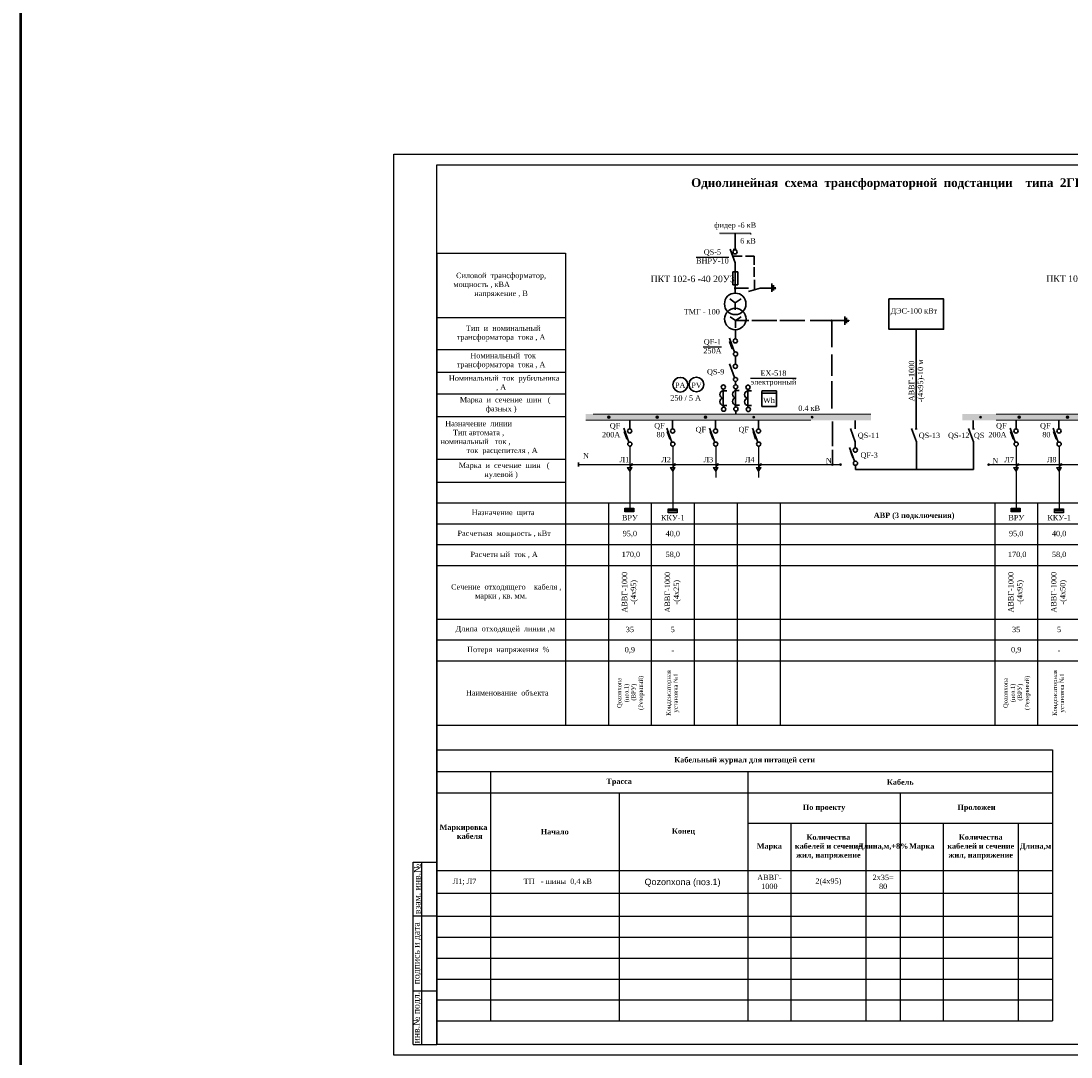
# Model space of a CAD drawing. Extents: x 352696 to 405256, y 4162769 to 4241487.
# Tile 74 of 148: x 403781 to 404271, y 4239530 to 4240013. Entities that reach past the tile are written whole.
import ezdxf

# ---------------------------------------------------------------- set-up
doc = ezdxf.new("R2010")
doc.units = 0
doc.header["$LTSCALE"] = 0.5
doc.header["$MEASUREMENT"] = 0
for name, color, linetype, lineweight in [('.', 7, 'Continuous', 15), ('РАЗМЕРЫ ВНУТР', 7, 'Continuous', 25), ('РАЗМЕРЫ ВНУТР @ 1', 7, 'Continuous', 25), ('Свет', 1, 'Continuous', 70), ('Э_Выноски', 6, 'Continuous', 20), ('эл.сети', 130, 'Continuous', 30)]:
    doc.layers.add(name, color=color, linetype=linetype, lineweight=lineweight)
doc.layers.add('0 @ 1', color=7, linetype='Continuous')
doc.styles.add('style2', font='times.ttf')
doc.styles.add('TIEMS', font='times.ttf')
doc.styles.add('Times 2.5', font='times.ttf', dxfattribs={"height": 2.5})
doc.styles.add('АРИАЛ', font='arial.ttf', dxfattribs={"height": 300})

# ---------------------------------------------------------------- blocks, each defined once
blk = doc.blocks.new('*T304')
at = {"color": 0, "linetype": 'ByBlock', "lineweight": -2, "transparency": 16777216}
for p, q in [((0, 0), (60, 0)), ((0, 0), (0, -219.99)), ((60, 0), (60, -219.99)), ((0, -30), (60, -30)), ((0, -45), (60, -45)), ((0, -55.52), (60, -55.52)), ((0, -65.52), (60, -65.52)), ((0, -76.1), (60, -76.1)), ((0, -96.1), (60, -96.1)), ((0, -106.69), (60, -106.69)), ((0, -116.41), (60, -116.41)), ((0, -126.13), (60, -126.13)), ((0, -135.84), (60, -135.84)), ((0, -145.56), (60, -145.56)), ((0, -170.56), (60, -170.56)), ((0, -180.28), (60, -180.28)), ((0, -189.99), (60, -189.99)), ((0, -219.99), (60, -219.99))]:
    blk.add_line(p, q, dxfattribs=at)
at = {"color": 0, "transparency": 16777216, "char_height": 2.5, "width": 57, "style": 'Times 2.5'}
for s, insert, attachment_point in [('   Силовой  трансформатор,    мощность , кВА                    напряжение , В', (30, -15), 5), ('    Тип  и  номинальный   трансформатора  тока , А', (30, -37.5), 5), ('    Номинальный  ток   трансформатора  тока , А', (30, -46.5), 2), ('    Номинальный  ток  рубильника  , А', (30, -57.02), 2), ('    Марка  и  сечение  шин   ( фазных )', (30, -70.81), 5), ('  Назначение  линии                           Тип автомата ,                        номинальный   ток ,                            ток  расцепителя , А', (30, -86.1), 5), ('    Марка  и  сечение  шин   (  нулевой )', (30, -101.4), 5), ('  Назначение  щита', (30, -121.27), 5), ('   Расчетная  мощность , кВт', (30, -130.98), 5), ('   Расчетн ый  ток , А', (30, -140.7), 5), ('     Сечение  отходящего    кабеля , марки , кв. мм.', (30, -158.06), 5), ('    Длипа  отходящей  линии ,м', (30, -175.42), 5), ('       Потеря  напряжения  %', (30, -185.14), 5), ('      Наименование  объекта', (30, -204.99), 5)]:
    blk.add_mtext(s, dxfattribs=dict(at, insert=insert, attachment_point=attachment_point))
blk = doc.blocks.new('*T97')
at = {"color": 0, "linetype": 'ByBlock', "lineweight": -2, "transparency": 16777216}
for p, q in [((0, 0), (0, 8500)), ((0, 8500), (1103, 8500)), ((403, 0), (403, 8500)), ((1103, 0), (1103, 8500)), ((0, 6000), (1103, 6000)), ((0, 2500), (1103, 2500)), ((0, 0), (1103, 0))]:
    blk.add_line(p, q, dxfattribs=at)
at = {"color": 0, "lineweight": 25, "transparency": 16777216, "char_height": 300, "attachment_point": 5, "rotation": 90}
for s, insert, width in [('{\\fTimes New Roman|b0|i0|c204|p18;взам. инв.№ }', (201.5, 7250), 2499.88), ('{\\fTimes New Roman|b0|i0|c204|p18;подпись и дата}', (201.5, 4250), 3499.88), ('{\\fTimes New Roman|b0|i0|c204|p18;инв.№ подл.}', (201.5, 1250), 2499.88)]:
    blk.add_mtext(s, dxfattribs=dict(at, insert=insert, width=width))
blk = doc.blocks.new('А2-1')
at = {"lineweight": 25}
for points in [[(-7046659, 3124428), (-6987259, 3124428), (-6987259, 3082428), (-7046659, 3082428)], [(-7044659, 3123928), (-6987759, 3123928), (-6987759, 3082928), (-7044659, 3082928)]]:
    blk.add_lwpolyline(points, close=True, dxfattribs=at)
blk.add_blockref('*T97', (-7045762, 3082928))
at = {"ltscale": 100, "insert": (-6990259, 3082678), "char_height": 250, "attachment_point": 5, "style": 'TIEMS'}
blk.add_mtext_dynamic_manual_height_columns('Формат А2', width=1841.86, gutter_width=1500, heights=[0], dxfattribs=at)

msp = doc.modelspace()

# ---------------------------------------------------------------- hatches: boundary and pattern name
at = {"layer": '.', "lineweight": 50}
h = msp.add_hatch(color=0, dxfattribs=at)
h.dxf.hatch_style = 1
h.paths.add_polyline_path([(404044.5246, 4239829.3631), (404044.5246, 4239826.4521), (404149.4534, 4239826.4521), (404177.3687, 4239826.3693), (404177.364, 4239829.3631), (404149.4534, 4239829.3631)])
h = msp.add_hatch(color=0, dxfattribs=at)
h.dxf.hatch_style = 1
edge = h.paths.add_edge_path()
edge.add_arc((404055.2599, 4239827.8996), 0.6622, 0, 360)
h = msp.add_hatch(color=0, dxfattribs=at)
h.dxf.hatch_style = 1
edge = h.paths.add_edge_path()
edge.add_arc((404077.7653, 4239827.8996), 0.6622, 0, 360)
h = msp.add_hatch(color=0, dxfattribs=at)
h.dxf.hatch_style = 1
edge = h.paths.add_edge_path()
edge.add_arc((404100.2653, 4239827.8996), 0.6622, 0, 360)
h = msp.add_hatch(color=0, dxfattribs=at)
h.dxf.hatch_style = 1
edge = h.paths.add_edge_path()
edge.add_arc((404122.784, 4239827.8994), 0.6622, 0, 360)
h = msp.add_hatch(color=0, dxfattribs=at)
h.dxf.hatch_style = 1
edge = h.paths.add_edge_path()
edge.add_arc((404149.9783, 4239827.9158), 0.6622, 0, 360)
h = msp.add_hatch(color=0, dxfattribs=at)
h.dxf.hatch_style = 1
h.paths.add_polyline_path([(404220.0481, 4239826.3693), (404340.6571, 4239826.4521), (404372.2687, 4239826.4521), (404372.2687, 4239829.3631), (404340.6571, 4239829.3631), (404220.0481, 4239829.3631)])
h = msp.add_hatch(color=0, dxfattribs=at)
h.dxf.hatch_style = 1
edge = h.paths.add_edge_path()
edge.add_arc((404228.4449, 4239827.8996), 0.6622, 0, 360)
h = msp.add_hatch(color=0, dxfattribs=at)
h.dxf.hatch_style = 1
edge = h.paths.add_edge_path()
edge.add_arc((404246.4449, 4239827.8996), 0.6622, 0, 360)
h = msp.add_hatch(color=0, dxfattribs=at)
h.dxf.hatch_style = 1
edge = h.paths.add_edge_path()
edge.add_arc((404246.4636, 4239827.8996), 0.6622, 0, 360)
h = msp.add_hatch(color=0, dxfattribs=at)
h.dxf.hatch_style = 1
edge = h.paths.add_edge_path()
edge.add_arc((404268.969, 4239827.8996), 0.6622, 0, 360)
h = msp.add_hatch(color=0, dxfattribs=at)
h.dxf.hatch_style = 1
edge = h.paths.add_edge_path()
edge.add_arc((404268.969, 4239827.8996), 0.6622, 0, 360)
at = {"lineweight": 20, "ltscale": 30}
for points in [[(404114.0731, 4239913.3821), (404114.0731, 4239913.6346), (404106.8638, 4239913.6346), (404106.8638, 4239912.9766), (404114.0728, 4239912.9766), (404114.0728, 4239913.3821)], [(404121.4477, 4239913.6346), (404114.0731, 4239913.6346), (404114.0731, 4239913.3791), (404114.0728, 4239913.3791), (404114.0728, 4239912.9766), (404121.4477, 4239912.9766)], [(404062.7734, 4239821.2358), (404062.2844, 4239821.1015), (404063.4917, 4239817.7132), (404064.0116, 4239817.908)], [(404082.7734, 4239821.2358), (404082.2844, 4239821.1015), (404083.4917, 4239817.7132), (404084.0116, 4239817.908)], [(404102.7734, 4239821.2358), (404102.2844, 4239821.1015), (404103.4917, 4239817.7132), (404104.0116, 4239817.908)], [(404122.7734, 4239821.2358), (404122.2844, 4239821.1015), (404123.4917, 4239817.7132), (404124.0116, 4239817.908)], [(404242.7734, 4239821.2358), (404242.2844, 4239821.1015), (404243.4917, 4239817.7132), (404244.0116, 4239817.908)], [(404262.7734, 4239821.2358), (404262.2844, 4239821.1015), (404263.4917, 4239817.7132), (404264.0116, 4239817.908)], [(404167.8899, 4239812.3373), (404167.4009, 4239812.203), (404168.6081, 4239808.8147), (404169.1281, 4239809.0094)]]:
    msp.add_hatch(color=0, dxfattribs=at).paths.add_polyline_path(points)
h = msp.add_hatch(color=0, dxfattribs=at)
edge = h.paths.add_edge_path()
edge.add_arc((404114.131, 4239887.9588), 0.6451, 0, 360)
h = msp.add_hatch(color=0, dxfattribs=at)
edge = h.paths.add_edge_path()
edge.add_arc((404159.0997, 4239872.8397), 0.6451, 0, 360)
h = msp.add_hatch(color=256)
edge = h.paths.add_edge_path()
edge.add_arc((404066.0428, 4239805.8292), 0.6451, 0, 360)
h = msp.add_hatch(color=256)
edge = h.paths.add_edge_path()
edge.add_arc((404086.0428, 4239805.8292), 0.6451, 0, 360)
h = msp.add_hatch(color=256)
edge = h.paths.add_edge_path()
edge.add_arc((404106.0428, 4239805.8292), 0.6451, 0, 360)
h = msp.add_hatch(color=256)
edge = h.paths.add_edge_path()
edge.add_arc((404126.0428, 4239805.8292), 0.6451, 0, 360)
h = msp.add_hatch(color=0, dxfattribs=at)
edge = h.paths.add_edge_path()
edge.add_arc((404159.4593, 4239805.8114), 0.6451, 0, 360)
h = msp.add_hatch(color=0, dxfattribs=at)
edge = h.paths.add_edge_path()
edge.add_arc((404163.2206, 4239805.7974), 0.6451, 0, 360)
h = msp.add_hatch(color=0, dxfattribs=at)
edge = h.paths.add_edge_path()
edge.add_arc((404232.2188, 4239805.7812), 0.6451, 0, 360)
h = msp.add_hatch(color=256)
edge = h.paths.add_edge_path()
edge.add_arc((404246.0428, 4239805.8292), 0.6451, 0, 360)
h = msp.add_hatch(color=256)
edge = h.paths.add_edge_path()
edge.add_arc((404266.0428, 4239805.8292), 0.6451, 0, 360)
h = msp.add_hatch(color=256)
h.dxf.hatch_style = 1
h.paths.add_polyline_path([(404062.787, 4239785.5197), (404062.787, 4239784.619), (404066.9814, 4239784.619), (404066.9814, 4239785.5197)])
h = msp.add_hatch(color=256)
h.dxf.hatch_style = 1
h.paths.add_polyline_path([(404082.9608, 4239785.1144), (404082.9608, 4239784.2137), (404087.1553, 4239784.2137), (404087.1553, 4239785.1144)])
h = msp.add_hatch(color=256)
h.dxf.hatch_style = 1
h.paths.add_polyline_path([(404242.787, 4239785.5197), (404242.787, 4239784.619), (404246.9814, 4239784.619), (404246.9814, 4239785.5197)])
h = msp.add_hatch(color=256)
h.dxf.hatch_style = 1
h.paths.add_polyline_path([(404262.9608, 4239785.1144), (404262.9608, 4239784.2137), (404267.1553, 4239784.2137), (404267.1553, 4239785.1144)])

# ---------------------------------------------------------------- linework, layer by layer
at = {"color": 0, "lineweight": 20, "ltscale": 30}
for p, q in [((404106.7697, 4239913.6346), (404121.4477, 4239913.6346)), ((404114.0731, 4239913.3791), (404114.0731, 4239913.6346)), ((404121.4477, 4239913.6346), (404121.4477, 4239912.9766)), ((404126.5882, 4239839.8564), (404126.5882, 4239840.1243)), ((404048.0229, 4239829.3631), (404177.364, 4239829.3631)), ((404235.7283, 4239829.3631), (404372.2687, 4239829.3631)), ((404149.4534, 4239826.4521), (404044.5246, 4239826.4521)), ((404372.2687, 4239826.4521), (404235.7283, 4239826.4521)), ((404063.4917, 4239817.7132), (404062.2844, 4239821.1015)), ((404083.4917, 4239817.7132), (404082.2844, 4239821.1015)), ((404103.4917, 4239817.7132), (404102.2844, 4239821.1015)), ((404123.4917, 4239817.7132), (404122.2844, 4239821.1015)), ((404243.4917, 4239817.7132), (404242.2844, 4239821.1015)), ((404263.4917, 4239817.7132), (404262.2844, 4239821.1015)), ((404064.0116, 4239817.908), (404063.4917, 4239817.7132)), ((404084.0116, 4239817.908), (404083.4917, 4239817.7132)), ((404104.0116, 4239817.908), (404103.4917, 4239817.7132)), ((404124.0116, 4239817.908), (404123.4917, 4239817.7132)), ((404172.7246, 4239817.9242), (404172.2047, 4239817.7294)), ((404244.0116, 4239817.908), (404243.4917, 4239817.7132)), ((404264.0116, 4239817.908), (404263.4917, 4239817.7132))]:
    msp.add_line(p, q, dxfattribs=at)
at = {"color": 0, "lineweight": 25}
for p, q in [((404198.0335, 4239822.4382), (404198.9904, 4239822.4382)), ((404224.6321, 4239822.4382), (404225.589, 4239822.4382))]:
    msp.add_line(p, q, dxfattribs=at)
for p, q in [((404065.058, 4239814.3756), (404065.058, 4239785.5197)), ((404085.058, 4239814.3756), (404085.058, 4239799.745)), ((404085.058, 4239814.3756), (404085.058, 4239785.1144)), ((404105.058, 4239814.3756), (404105.058, 4239799.745)), ((404125.058, 4239814.3756), (404125.058, 4239799.745)), ((404245.058, 4239814.3756), (404245.058, 4239785.1144)), ((404265.058, 4239814.3756), (404265.058, 4239799.745)), ((404265.058, 4239814.3756), (404265.058, 4239785.1144)), ((404041.1589, 4239805.8288), (404163.2216, 4239805.8288)), ((404063.872, 4239804.4069), (404065.058, 4239802.6296)), ((404063.872, 4239804.4069), (404066.2091, 4239804.4069)), ((404065.058, 4239802.6296), (404066.2091, 4239804.4069)), ((404065.0635, 4239804.3962), (404066.0536, 4239805.8278)), ((404083.872, 4239804.4069), (404085.058, 4239802.6296)), ((404083.872, 4239804.4069), (404086.2091, 4239804.4069)), ((404085.058, 4239802.6296), (404086.2091, 4239804.4069)), ((404085.0635, 4239804.3962), (404086.0536, 4239805.8278)), ((404103.872, 4239804.4069), (404105.058, 4239802.6296)), ((404103.872, 4239804.4069), (404106.2091, 4239804.4069)), ((404105.058, 4239802.6296), (404106.2091, 4239804.4069)), ((404105.0635, 4239804.3962), (404106.0536, 4239805.8278)), ((404123.872, 4239804.4069), (404125.058, 4239802.6296)), ((404123.872, 4239804.4069), (404126.2091, 4239804.4069)), ((404125.058, 4239802.6296), (404126.2091, 4239804.4069)), ((404125.0635, 4239804.3962), (404126.0536, 4239805.8278)), ((404232.3627, 4239805.8288), (404375.4688, 4239805.8288)), ((404243.872, 4239804.4069), (404245.058, 4239802.6296)), ((404243.872, 4239804.4069), (404246.2091, 4239804.4069)), ((404245.058, 4239802.6296), (404246.2091, 4239804.4069)), ((404245.0635, 4239804.3962), (404246.0536, 4239805.8278)), ((404263.872, 4239804.4069), (404265.058, 4239802.6296)), ((404263.872, 4239804.4069), (404266.2091, 4239804.4069)), ((404265.058, 4239802.6296), (404266.2091, 4239804.4069)), ((404265.0635, 4239804.3962), (404266.0536, 4239805.8278)), ((404035.058, 4239787.9666), (404355.058, 4239787.9666)), ((404035.058, 4239787.9666), (404035.058, 4239684.3755)), ((404055.058, 4239787.9666), (404055.058, 4239684.3755)), ((404062.787, 4239784.619), (404066.9814, 4239784.619)), ((404075.058, 4239787.9666), (404075.058, 4239684.3755)), ((404095.058, 4239787.9666), (404095.058, 4239684.3755)), ((404115.058, 4239787.9666), (404115.058, 4239684.3755)), ((404135.058, 4239787.9666), (404135.058, 4239684.3755)), ((404235.058, 4239787.9666), (404235.058, 4239684.3755)), ((404242.787, 4239784.619), (404246.9814, 4239784.619)), ((404255.058, 4239787.9666), (404255.058, 4239684.3755)), ((404082.9608, 4239784.2137), (404087.1553, 4239784.2137)), ((404262.9608, 4239784.2137), (404267.1553, 4239784.2137)), ((404035.058, 4239778.244), (404355.058, 4239778.244)), ((404035.058, 4239768.5269), (404355.058, 4239768.5269)), ((404035.058, 4239758.8098), (404355.058, 4239758.8098)), ((404035.058, 4239733.8098), (404355.058, 4239733.8098)), ((404035.058, 4239724.0926), (404355.058, 4239724.0926)), ((404035.058, 4239714.3755), (404355.058, 4239714.3755)), ((403975.058, 4239699.3052), (403975.058, 4239535.5446)), ((403975.058, 4239684.3755), (404355.058, 4239684.3755))]:
    msp.add_line(p, q)
at = {"ltscale": 100}
for p, q in [((403975.058, 4239672.797), (404262.058, 4239672.797)), ((403975.058, 4239672.797), (403975.058, 4239546.6252)), ((404262.058, 4239672.797), (404262.058, 4239546.6252)), ((403975.058, 4239662.797), (404262.058, 4239662.797)), ((404000.058, 4239662.797), (404000.058, 4239546.6252)), ((404120.058, 4239662.797), (404120.058, 4239546.6252)), ((403975.058, 4239652.797), (404262.058, 4239652.797)), ((404060.058, 4239652.797), (404060.058, 4239546.6252)), ((404191.058, 4239652.797), (404191.058, 4239546.6252)), ((404120.058, 4239638.6167), (404262.058, 4239638.6167)), ((404140.058, 4239638.6167), (404140.058, 4239546.6252)), ((404175.058, 4239638.6167), (404175.058, 4239546.6252)), ((404211.058, 4239638.6167), (404211.058, 4239546.6252)), ((404246.058, 4239638.6167), (404246.058, 4239546.6252)), ((403975.058, 4239616.5936), (404262.058, 4239616.5936)), ((403975.058, 4239606.0005), (404262.058, 4239606.0005)), ((403975.058, 4239595.4073), (404262.058, 4239595.4073)), ((403975.058, 4239585.564), (404262.058, 4239585.564)), ((403975.058, 4239575.7838), (404262.058, 4239575.7838)), ((403975.058, 4239566.0523), (404262.058, 4239566.0523)), ((403975.058, 4239556.3423), (404262.058, 4239556.3423)), ((403975.058, 4239546.6252), (404262.058, 4239546.6252))]:
    msp.add_line(p, q, dxfattribs=at)
at = {"color": 1, "linetype": 'Continuous', "lineweight": 50}
msp.add_lwpolyline([(403781.3683, 4241311.0813), (405255.8558, 4241311.0813), (405255.8558, 4237335.0599), (403781.3683, 4237335.0599)], close=True, dxfattribs=at)
for points in [[(404062.787, 4239785.5197), (404066.9814, 4239785.5197), (404066.9814, 4239783.7183), (404062.787, 4239783.7183)], [(404082.9608, 4239785.1144), (404087.1553, 4239785.1144), (404087.1553, 4239783.313), (404082.9608, 4239783.313)], [(404242.787, 4239785.5197), (404246.9814, 4239785.5197), (404246.9814, 4239783.7183), (404242.787, 4239783.7183)], [(404262.9608, 4239785.1144), (404267.1553, 4239785.1144), (404267.1553, 4239783.313), (404262.9608, 4239783.313)]]:
    msp.add_lwpolyline(points, close=True)
at = {"color": 0, "lineweight": 20, "ltscale": 30}
for centre in [(404055.2599, 4239827.8996, 22388.157), (404077.784, 4239827.8996, 22388.157), (404100.2786, 4239827.8996, 22388.157), (404246.4636, 4239827.8996, 22388.157), (404268.9878, 4239827.8996, 22388.157)]:
    msp.add_circle(centre, 0.6622, dxfattribs=at)
at = {"layer": 'Свет', "color": 0, "linetype": 'ByBlock', "lineweight": 30, "ltscale": 3.5}
for centre in [(404114.0728, 4239904.9252), (404114.2385, 4239863.46), (404114.3044, 4239857.3503), (404114.2083, 4239851.575), (404114.2742, 4239845.4653), (404108.6348, 4239841.9503), (404114.3394, 4239842.047), (404120.1353, 4239841.8642), (404108.7612, 4239831.5938), (404114.4658, 4239831.6905), (404120.2617, 4239831.5077), (404064.9922, 4239821.4582), (404084.9922, 4239821.4582), (404104.9922, 4239821.4582), (404124.9922, 4239821.4582), (404244.9922, 4239821.4582), (404264.9922, 4239821.4582), (404065.058, 4239815.3485), (404085.058, 4239815.3485), (404105.058, 4239815.3485), (404125.058, 4239815.3485), (404245.058, 4239815.3485), (404265.058, 4239815.3485), (404170.1087, 4239812.5597), (404170.1745, 4239806.45)]:
    msp.add_circle(centre, 0.973, dxfattribs=at)
at = {"layer": 'эл.сети', "color": 0, "ltscale": 1000}
for p, q in [((404114.0728, 4239905.8981), (404114.0728, 4239913.3821)), ((404114.1354, 4239899.7821), (404111.7209, 4239906.2716)), ((404112.9892, 4239903.0049), (404117.4064, 4239903.0049)), ((404113.2542, 4239906.0925), (404114.798, 4239906.0925)), ((404118.9101, 4239902.911), (404123.0454, 4239902.911)), ((404123.0454, 4239902.911), (404123.0454, 4239898.8739)), ((404114.1501, 4239885.7129), (404114.1501, 4239899.7778)), ((404123.0454, 4239897.8411), (404123.0454, 4239893.3345)), ((404113.0848, 4239889.5641), (404113.0848, 4239895.6373)), ((404113.0848, 4239895.6373), (404113.5059, 4239895.6373)), ((404113.3677, 4239895.6422), (404115.3487, 4239895.6422)), ((404115.3487, 4239895.6422), (404115.3487, 4239889.5641)), ((404115.3487, 4239889.5641), (404113.0848, 4239889.5641)), ((404114.1735, 4239887.9449), (404120.3035, 4239887.9449)), ((404125.7563, 4239887.9838), (404120.3723, 4239886.4569)), ((404123.1393, 4239891.8323), (404123.1393, 4239887.2296)), ((404125.7273, 4239887.996), (404131.2144, 4239887.996)), ((404131.2121, 4239890.2148), (404131.2121, 4239886.2379)), ((404131.9191, 4239889.386), (404131.9191, 4239886.9454)), ((404132.7017, 4239888.5093), (404132.7017, 4239887.5615)), ((404133.2176, 4239888.0647), (404133.2176, 4239887.9454)), ((404114.1573, 4239881.2282), (404111.6104, 4239883.019)), ((404114.1621, 4239881.2239), (404116.8599, 4239883.0288)), ((404114.1501, 4239881.2654), (404114.1501, 4239877.8486)), ((404114.2901, 4239872.8926), (404111.7432, 4239874.6834)), ((404114.2829, 4239872.9298), (404114.2829, 4239869.5131)), ((404114.2949, 4239872.8883), (404116.9928, 4239874.6933)), ((404114.2949, 4239872.8883), (404120.5302, 4239872.8883)), ((404121.9592, 4239872.8883), (404133.5851, 4239872.8883)), ((404135.0141, 4239872.8883), (404146.6401, 4239872.8883)), ((404149.0918, 4239872.8883), (404155.2315, 4239872.8883)), ((404155.2315, 4239872.8883), (404165.2892, 4239872.8818)), ((404159.1314, 4239872.9182), (404159.1314, 4239860.5987)), ((404165.2892, 4239874.8793), (404165.2892, 4239870.9024)), ((404165.9962, 4239874.1664), (404165.9962, 4239871.7257)), ((404166.7788, 4239873.2896), (404166.7788, 4239872.3419)), ((404167.2947, 4239872.9578), (404167.2947, 4239872.8385)), ((404114.3142, 4239864.43), (404114.3142, 4239868.6513)), ((404198.4788, 4239868.8804), (404198.4788, 4239822.4304)), ((404113.8856, 4239858.2228), (404111.4711, 4239864.7122)), ((404111.5308, 4239863.1033), (404112.005, 4239863.2335)), ((404112.738, 4239859.715), (404111.5308, 4239863.1033)), ((404113.1979, 4239859.8873), (404112.738, 4239859.715)), ((404114.3186, 4239852.5417), (404114.3186, 4239856.3774)), ((404159.1314, 4239857.049), (404159.1314, 4239847.2353)), ((404113.8554, 4239846.3378), (404111.4409, 4239852.8272)), ((404114.2868, 4239843.0185), (404114.2868, 4239844.4924)), ((404159.1314, 4239844.7296), (404159.1314, 4239831.9926)), ((404108.5921, 4239841.2416), (404108.5921, 4239832.6982)), ((404108.6302, 4239840.1857), (404110.2207, 4239840.1857)), ((404114.2868, 4239832.6469), (404114.2868, 4239841.0754)), ((404114.4569, 4239840.296), (404116.0473, 4239840.296)), ((404120.0926, 4239841.1554), (404120.0926, 4239832.612)), ((404120.1307, 4239840.0996), (404121.7211, 4239840.0996)), ((404126.5828, 4239839.8767), (404126.5828, 4239832.8619)), ((404126.5916, 4239839.0879), (404133.3492, 4239839.0879)), ((404133.3538, 4239840.1272), (404126.604, 4239840.1272)), ((404133.3538, 4239832.8619), (404133.3538, 4239840.1272)), ((404108.6274, 4239833.3837), (404110.23, 4239833.3837)), ((404114.481, 4239833.4912), (404116.0836, 4239833.4912)), ((404120.1279, 4239833.2976), (404121.7305, 4239833.2976)), ((404114.4543, 4239829.348), (404114.4543, 4239830.7341)), ((404126.5828, 4239832.8619), (404133.3538, 4239832.8619)), ((404064.9868, 4239826.3693), (404064.9868, 4239822.4312)), ((404084.9868, 4239826.3693), (404084.9868, 4239822.4312)), ((404104.9868, 4239826.3693), (404104.9868, 4239822.4312)), ((404124.9868, 4239826.3693), (404124.9868, 4239822.4312)), ((404159.4455, 4239825.8048), (404159.4455, 4239814.3402)), ((404169.9988, 4239826.3855), (404169.9988, 4239822.4467)), ((404225.0774, 4239826.3693), (404225.0774, 4239822.4304)), ((404244.9868, 4239826.3693), (404244.9868, 4239822.4312)), ((404264.9868, 4239826.3693), (404264.9868, 4239822.4312)), ((404064.6392, 4239816.221), (404062.2248, 4239822.7105)), ((404084.6392, 4239816.221), (404082.2248, 4239822.7105)), ((404104.6392, 4239816.221), (404102.2248, 4239822.7105)), ((404124.6392, 4239816.221), (404122.2248, 4239822.7105)), ((404170.1087, 4239816.4472), (404167.8295, 4239822.5732)), ((404198.5887, 4239816.431), (404196.3095, 4239822.5569)), ((404225.1873, 4239816.431), (404222.9081, 4239822.5569)), ((404244.6392, 4239816.221), (404242.2248, 4239822.7105)), ((404264.6392, 4239816.221), (404262.2248, 4239822.7105)), ((404169.7557, 4239807.3225), (404167.3413, 4239813.8119)), ((404170.1087, 4239816.5765), (404170.1087, 4239813.5326)), ((404198.5887, 4239816.5603), (404198.5887, 4239803.4763)), ((404225.1873, 4239816.5603), (404225.1873, 4239803.4763)), ((404159.4455, 4239812.6156), (404159.4455, 4239806.2913)), ((404041.1589, 4239806.7382), (404041.1589, 4239804.9194)), ((404170.1745, 4239805.477), (404170.1745, 4239803.4925)), ((404170.1745, 4239803.4763), (404225.1873, 4239803.4763))]:
    msp.add_line(p, q, dxfattribs=at)
msp.add_lwpolyline([(404185.7391, 4239883.0089), (404211.2185, 4239883.0089), (404211.2185, 4239868.8804), (404185.7391, 4239868.8804)], close=True, dxfattribs=at)
for centre, radius in [((404114.1501, 4239880.6951), 5.0177), ((404114.1839, 4239873.6592), 5.0177), ((404088.5545, 4239843.0215), 3.442), ((404096.0637, 4239843.123), 3.442)]:
    msp.add_circle(centre, radius, dxfattribs=at)
for centre in [(404108.7063, 4239838.4847), (404114.5599, 4239838.5921), (404120.2068, 4239838.3986), (404108.7063, 4239835.1101), (404114.5599, 4239835.2176), (404120.2068, 4239835.024)]:
    msp.add_arc(centre, 1.7067, 92.853294, 267.146706, dxfattribs=at)

# ---------------------------------------------------------------- block references
at = {"xscale": 0.01, "yscale": 0.01, "zscale": 0.01}
msp.add_blockref('А2-1', (474421.6525, 4208706.2616), dxfattribs=at)
msp.add_blockref('*T304', (403975.058, 4239904.3694))

# ---------------------------------------------------------------- texts
at = {"attachment_point": 5, "rotation": 90, "style": 'Times 2.5'}
for s, insert, char_height, width in [('АВВГ-1000\\P-(4х95)-10 м', (404198.7819, 4239844.7772), 2.5, 22), ('АВВГ-1000\\P-(4х95)', (404065.058, 4239746.3098), 2.5, 22), ('АВВГ-1000 -(4х25)', (404085.058, 4239746.3098), 2.5, 22), ('АВВГ-1000\\P-(4х95)', (404245.058, 4239746.3098), 2.5, 22), ('АВВГ-1000 -(4х50)', (404265.058, 4239746.3098), 2.5, 22), ('{\\C0;Qozonxona\\P(поз.1)\\C256;\\c0;\\P (ВРУ) \\P(Резервный)}', (404065.433, 4239699.3755), 2, 30.612275), ('Конденсаторная установка №1', (404085.058, 4239699.3755), 2, 27), ('{\\C0;Qozonxona\\P(поз.1)\\C256;\\c0;\\P (ВРУ) \\P(Резервный)}', (404245.433, 4239699.3755), 2, 30.612275), ('Конденсаторная установка №1', (404265.058, 4239699.3755), 2, 27)]:
    msp.add_mtext(s, dxfattribs=dict(at, insert=insert, char_height=char_height, width=width))
at = {"char_height": 2.5, "style": 'Times 2.5'}
for s, insert, width, attachment_point in [('ВРУ', (404065.058, 4239779.744), 17, 8), ('ККУ-1', (404085.058, 4239779.744), 17, 8), ('{\\fTimes New Roman|b1|i0|c204|p18;АВР (3 подключения)}', (404197.509, 4239780.1076), 37, 8), ('ВРУ', (404245.1009, 4239779.7865), 17, 8), ('ККУ-1', (404265.1009, 4239779.7865), 17, 8), ('{\\C7;95,0}', (404065.058, 4239773.3855), 17, 5), ('40,0', (404085.058, 4239773.3855), 17, 5), ('{\\C7;95,0}', (404245.058, 4239773.3855), 17, 5), ('40,0', (404265.058, 4239773.3855), 17, 5), ('{\\C7; 170,0}', (404065.058, 4239763.6683), 17, 5), ('58,0', (404085.058, 4239763.6683), 17, 5), ('{\\C7; 170,0}', (404245.058, 4239763.6683), 17, 5), ('58,0', (404265.058, 4239763.6683), 17, 5), ('35', (404065.058, 4239728.9512), 17, 5), ('35', (404245.058, 4239728.9512), 17, 5), ('5', (404085.058, 4239728.9512), 17, 5), ('5', (404265.058, 4239728.9512), 17, 5), ('0,9', (404065.058, 4239719.2341), 17, 5), ('0,9', (404245.058, 4239719.2341), 17, 5), ('-', (404085.058, 4239719.2341), 17, 5), ('-', (404265.058, 4239719.2341), 17, 5)]:
    msp.add_mtext(s, dxfattribs=dict(at, insert=insert, width=width, attachment_point=attachment_point))
at = {"ltscale": 100, "char_height": 2.5, "attachment_point": 5, "style": 'Times 2.5'}
for s, insert, width in [('{\\fTimes New Roman|b1|i0|c204|p18;Кабельный журнал для питащей сети }', (404118.558, 4239667.797), 284), ('{\\fTimes New Roman|b1|i0|c204|p18;Трасса}', (404060.058, 4239657.797), 117), ('{\\fTimes New Roman|b1|i0|c204|p18;Кабель}', (404191.058, 4239657.797), 139), ('{\\fTimes New Roman|b1|i0|c204|p18;По проекту }', (404155.558, 4239645.7068), 68), ('{\\fTimes New Roman|b1|i0|c204|p18;Проложен}', (404226.558, 4239645.7068), 68), ('{\\fTimes New Roman|b1|i0|c204|p18;Маркировка       кабеля }', (403987.558, 4239634.6953), 22), ('{\\fTimes New Roman|b1|i0|c204|p18;Начало}', (404030.058, 4239634.6953), 57), ('{\\fTimes New Roman|b1|i0|c204|p18;Конец}', (404090.058, 4239634.6953), 57), ('{\\fTimes New Roman|b1|i0|c204|p18;Количества кабелей и сечение жил, напряжение }', (404157.558, 4239627.6051), 32), ('{\\fTimes New Roman|b1|i0|c204|p18;Количества кабелей и сечение жил, напряжение }', (404228.558, 4239627.6051), 32), ('{\\fTimes New Roman|b1|i0|c204|p18;Марка}', (404130.058, 4239627.6051), 17), ('{\\fTimes New Roman|b1|i0|c204|p18;Длина,м,+8%}', (404183.058, 4239627.6051), 13), ('{\\fTimes New Roman|b1|i0|c204|p18;Марка}', (404201.058, 4239627.6051), 17), ('{\\fTimes New Roman|b1|i0|c204|p18;Длина,м}', (404254.058, 4239627.6051), 13), ('АВВГ- 1000 ', (404130.058, 4239611.297), 17), ('2(4х95)', (404157.558, 4239611.297), 32), ('2х35= 80', (404183.058, 4239611.297), 13), (' Л1; Л7', (403987.558, 4239611.297), 22), ('   ТП   - шины  0,4 кВ', (404030.058, 4239611.297), 57)]:
    msp.add_mtext(s, dxfattribs=dict(at, insert=insert, width=width))
at = {"layer": '0 @ 1', "style": 'Times 2.5'}
for s, p in [('Л1', (404060.2836, 4239806.8709)), ('Л2', (404079.7028, 4239806.8709)), ('Л3', (404099.3933, 4239806.8709)), ('Л4', (404118.6463, 4239806.8709)), ('Л7', (404239.5496, 4239806.8709)), ('Л8', (404259.3608, 4239806.8709))]:
    msp.add_text(s, height=2.5, dxfattribs=at).set_placement(p)
at = {"layer": '0 @ 1', "color": 0, "lineweight": 100, "insert": (404212.4883, 4239936.5453), "char_height": 4, "attachment_point": 5, "style": 'Times 2.5'}
msp.add_mtext_dynamic_manual_height_columns('{\\fTimes New Roman|b1|i0|c204|p18; Однолинейная  схема  трансформаторной  подстанции    типа  2ГКТП - 100 / 6 / 0,4 кВА}', width=300.065562, gutter_width=10, heights=[40.7894], dxfattribs=at)
at = {"layer": '0 @ 1', "color": 0, "lineweight": 25, "char_height": 2.5, "style": 'Times 2.5'}
for s, width, heights, insert, attachment_point in [(' QS-5\\P{\\O ВНРУ-10}', 28.927905, [36.3296], (404103.041, 4239902.79), 5), (' ТМГ - 100', 38.04016, [6.7353], (404098.1036, 4239877.0216), 5), ('ДЭС-100 кВт', 38.04016, [6.7353], (404197.3962, 4239877.0216), 5), ('QF-1\\P{\\O250А}', 11.92473, [9.7112], (404103.5323, 4239860.9258), 5), (' QS-9', 38.04016, [6.7353], (404104.5492, 4239848.7823), 5), ('{\\C7;ЕХ-518\\O\\C0; электронный}', 28.927905, [36.3296], (404131.9642, 4239845.9419), 5), (' QF\\P200А', 10.774231, [16.2247], (404060.5755, 4239821.8404), 6), ('QF\\P80', 10.774231, [16.2247], (404081.2804, 4239821.8404), 6), (' QF\\P200А', 10.774231, [16.2247], (404240.5755, 4239821.8404), 6), ('QF\\P80', 10.774231, [16.2247], (404261.0503, 4239821.8404), 6), (' QF', 10.774231, [16.2247], (404100.5755, 4239821.8404), 6), (' QF', 10.774231, [16.2247], (404120.5755, 4239821.8404), 6)]:
    msp.add_mtext_dynamic_manual_height_columns(s, width=width, gutter_width=10, heights=heights, dxfattribs=dict(at, insert=insert, attachment_point=attachment_point))
at = {"layer": 'РАЗМЕРЫ ВНУТР', "color": 0, "linetype": 'Continuous', "lineweight": 40, "ltscale": 1.5, "transparency": 33554687, "style": 'style2'}
for s, p in [('ПКТ 102-6 -40 20У3', (404074.7746, 4239890.8366)), ('ПКТ 102-6 -40-20У3', (404259.0941, 4239890.9931))]:
    msp.add_text(s, height=3, dxfattribs=at).set_placement(p)
at = {"layer": 'РАЗМЕРЫ ВНУТР @ 1', "color": 0, "linetype": 'Continuous', "lineweight": 40, "ltscale": 1.5, "style": 'Times 2.5'}
for s, p in [('фидер -6 кВ', (404104.3478, 4239916.1561)), ('6 кВ', (404116.443, 4239908.7878)), (' РА', (404085.1116, 4239841.526)), ('РV', (404093.6835, 4239841.526)), ('250 / 5 А', (404083.8816, 4239835.6078)), (' Wh', (404126.1654, 4239834.555)), ('0.4 кВ', (404143.5389, 4239830.8315)), (' QS-11', (404170.2867, 4239818.1652)), (' QS-13', (404198.6931, 4239818.1652)), (' QS-12', (404212.3439, 4239818.1652)), (' QS', (404224.3914, 4239818.1652)), ('N', (404043.2266, 4239808.7239)), ('N', (404156.3636, 4239806.4296)), (' QF-3', (404171.5711, 4239808.9933)), ('N', (404233.951, 4239806.4133))]:
    msp.add_text(s, height=2.5, dxfattribs=at).set_placement(p)
at = {"layer": 'Э_Выноски', "color": 0, "ltscale": 10, "insert": (404071.9056, 4239612.8281), "char_height": 3, "width": 56.324563, "attachment_point": 1, "rotation": 359.934292, "style": 'АРИАЛ'}
msp.add_mtext('{\\C0;Qozonxona (поз.1)}', dxfattribs=at)

doc.saveas('drawing.dxf')
